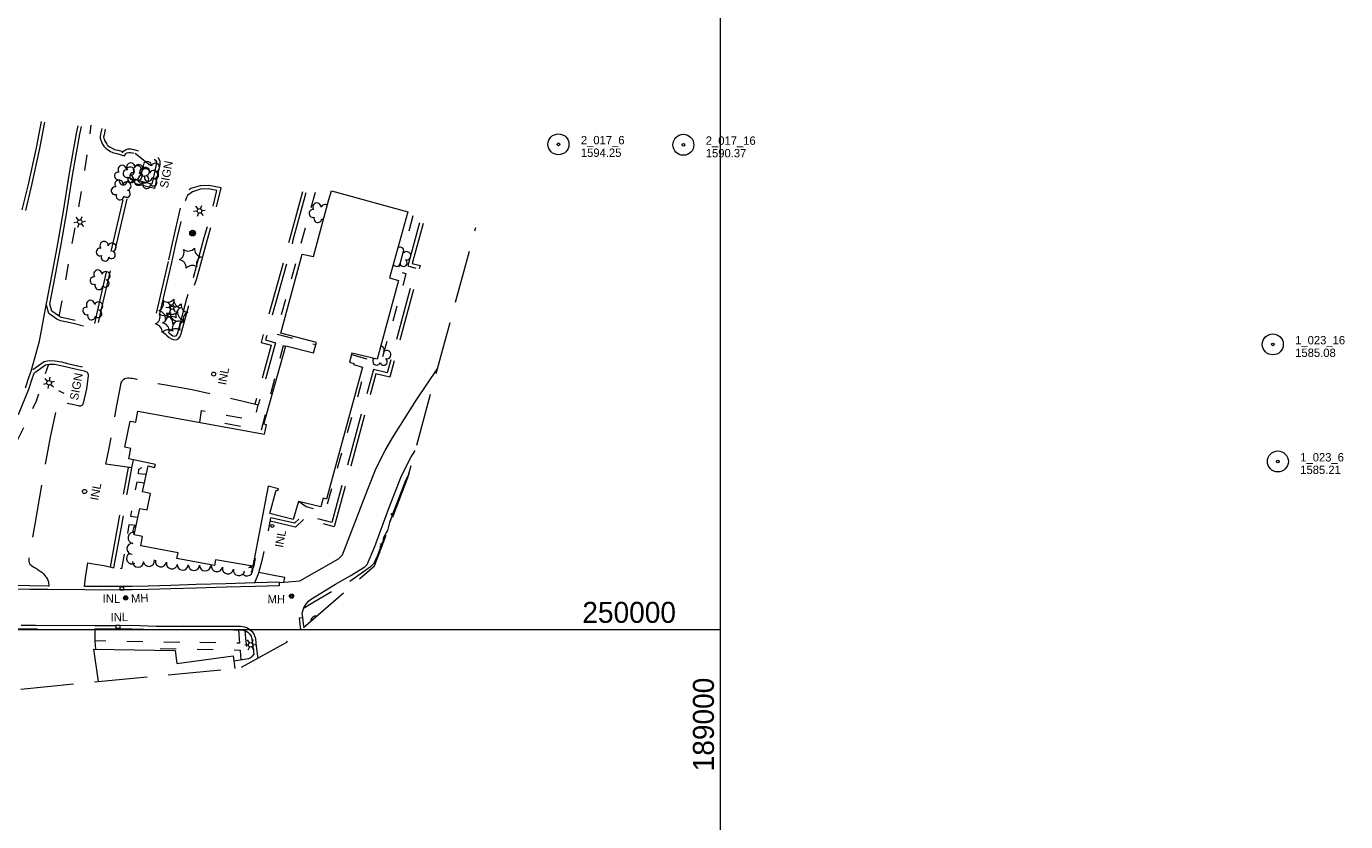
# Model space of a CAD drawing. Header units: feet. Extents: x 186943 to 189447, y 249149 to 251000.
# Tile 9 of 9: x 188504 to 189447, y 249863 to 250431. Entities that reach past the tile are written whole.
import ezdxf
from ezdxf.enums import TextEntityAlignment as Align

# ---------------------------------------------------------------- set-up
doc = ezdxf.new("R2010")
doc.units = ezdxf.units.FT
doc.header["$MEASUREMENT"] = 0
doc.linetypes.add('DGN Style 3', pattern=[52.919246, 37.799462, -15.119785])
doc.linetypes.add('DGN Style 5', pattern=[26.459623, 11.339838, -15.119785])
for name, color, linetype, lineweight in [('E_DRN_Grate', 151, 'Continuous', 0), ('E_DWY', 73, 'DGN Style 3', 0), ('E_LAND_Vegetation', 21, 'Continuous', 0), ('E_MAP_GridLines', 251, 'Continuous', 0), ('E_MAP_Limits', 21, 'DGN Style 3', 0), ('E_MAP_PassPoints', 40, 'Continuous', 0), ('E_MISCPROP', 40, 'Continuous', 0), ('E_MISCPROP_HvyLine', 54, 'Continuous', 13), ('E_MISCPROP_Railing', 40, 'Continuous', 0), ('E_PATH_Sidewalk', 73, 'DGN Style 5', 0), ('E_RDWY', 40, 'Continuous', 13), ('E_RDWY_Gravel', 40, 'DGN Style 3', 13)]:
    doc.layers.add(name, color=color, linetype=linetype, lineweight=lineweight)
doc.styles.add('Style-IGR_FONT_0', font='IGR_FONT_0.shx')
doc.styles.add('Style-IGR_FONT_1', font='IGR_FONT_1.shx')

# ---------------------------------------------------------------- blocks, each defined once
blk = doc.blocks.new('PP')
at = {"layer": 'E_MAP_PassPoints', "color": 40, "linetype": 'Continuous', "lineweight": 0}
for radius in [7.5, 0.96]:
    blk.add_circle((0, 0), radius, dxfattribs=at)
blk = doc.blocks.new('LTP')
at = {"layer": 'E_MISCPROP', "color": 20, "linetype": 'Continuous', "lineweight": 0}
for p, q in [((-1.64, 0.07), (-4.24, 0.14)), ((-0.8, 1.43), (-2, 3.73)), ((0.9, 1.42), (2.27, 3.65)), ((-0.88, -1.42), (-2.24, -3.61)), ((0.76, -1.47), (2, -3.65)), ((1.64, -0.02), (4.16, -0.09))]:
    blk.add_line(p, q, dxfattribs=at)
blk.add_circle((0, 0), 1.64, dxfattribs=at)
blk = doc.blocks.new('INLT')
at = {"layer": 'E_MISCPROP_Railing', "color": 40, "linetype": 'Continuous', "lineweight": 0, "flags": 128}
blk.add_lwpolyline([(3, -2), (3, 0), (0, 0), (0, -2), (3, -2)], dxfattribs=at)
blk = doc.blocks.new('INL')
at = {"layer": 'E_MISCPROP_Railing', "color": 40, "linetype": 'Continuous', "lineweight": 0, "style": 'Style-IGR_FONT_0'}
blk.add_text('INL', height=6, rotation=359.99989, dxfattribs=at).set_placement((-5.74, -3.01))
blk = doc.blocks.new('INL_1')
at = {"layer": 'E_MISCPROP_Railing', "color": 40, "linetype": 'Continuous', "lineweight": 0, "style": 'Style-IGR_FONT_0'}
blk.add_text('INL', height=6, rotation=359.99989, dxfattribs=at).set_placement((-5.74, -3.01))
blk = doc.blocks.new('MHO')
at = {"layer": 'E_DRN_Grate', "color": 20, "linetype": 'Continuous', "lineweight": 0}
for centre, radius in [((0.06, 0.01), 1.5), ((0.07, 0.01), 1.22), ((0.06, 0), 0.968), ((0.03, -0.01), 0.605)]:
    blk.add_circle(centre, radius, dxfattribs=at)
blk = doc.blocks.new('MHT')
at = {"layer": 'E_DRN_Grate', "color": 20, "linetype": 'Continuous', "lineweight": 0, "style": 'Style-IGR_FONT_0'}
blk.add_text('MH', height=6, rotation=359.99962, dxfattribs=at).set_placement((-0.08, -3.13), align=Align.CENTER)
blk = doc.blocks.new('MHO_1')
at = {"layer": 'E_DRN_Grate', "color": 20, "linetype": 'Continuous', "lineweight": 0}
for centre, radius in [((0.06, 0.01), 1.5), ((0.07, 0.01), 1.22), ((0.06, 0), 0.968), ((0.03, -0.01), 0.605)]:
    blk.add_circle(centre, radius, dxfattribs=at)
blk = doc.blocks.new('MHT_1')
at = {"layer": 'E_DRN_Grate', "color": 20, "linetype": 'Continuous', "lineweight": 0, "style": 'Style-IGR_FONT_0'}
blk.add_text('MH', height=6, rotation=0.00008, dxfattribs=at).set_placement((-0.08, -3.13), align=Align.CENTER)
blk = doc.blocks.new('LTP_6')
at = {"layer": 'E_MISCPROP', "color": 20, "linetype": 'Continuous', "lineweight": 0}
for p, q in [((-1.63, 0.07), (-4.24, 0.14)), ((-0.8, 1.43), (-2, 3.73)), ((0.9, 1.42), (2.27, 3.65)), ((-0.88, -1.42), (-2.24, -3.61)), ((0.76, -1.47), (2, -3.65)), ((1.64, -0.02), (4.16, -0.09))]:
    blk.add_line(p, q, dxfattribs=at)
blk.add_circle((0, 0), 1.64, dxfattribs=at)
blk = doc.blocks.new('POLE_5')
at = {"layer": 'E_MISCPROP', "color": 20, "linetype": 'Continuous', "lineweight": 0}
for centre, radius in [((-0.01, 0.02), 2.02), ((-0.01, 0.03), 1.52), ((0, -0.01), 1.01), ((0, 0), 0.502)]:
    blk.add_circle(centre, radius, dxfattribs=at)
blk = doc.blocks.new('INL_21')
at = {"layer": 'E_MISCPROP_Railing', "color": 40, "linetype": 'Continuous', "lineweight": 0, "style": 'Style-IGR_FONT_0'}
blk.add_text('INL', height=6, rotation=359.99992, dxfattribs=at).set_placement((-5.74, -3.01))
blk = doc.blocks.new('TREE_6')
at = {"layer": 'E_LAND_Vegetation', "color": 93, "linetype": 'Continuous', "lineweight": 0}
for centre, radius, start, end in [((-4.47, 0.2), 2.78, 78.07148, 279.08252), ((-1.47, 4.28), 2.78, 1.39447, 209.16746), ((3.57, 2.42), 2.97, 278.42357, 139.65746), ((-2.01, -4.2), 2.61, 140.77962, 358.71223), ((3.46, -3.43), 2.97, 196.07439, 79.04766)]:
    blk.add_arc(centre, radius, start, end, dxfattribs=at)
blk = doc.blocks.new('SIGN_5')
at = {"layer": 'E_MISCPROP', "color": 20, "linetype": 'Continuous', "lineweight": 0, "style": 'Style-IGR_FONT_0'}
blk.add_text('SIGN', height=6, rotation=359.99992, dxfattribs=at).set_placement((-9.6, -0.01), align=Align.MIDDLE_LEFT)
blk = doc.blocks.new('PINEL_3')
at = {"layer": 'E_LAND_Vegetation', "color": 93, "linetype": 'Continuous', "lineweight": 0}
for centre, start, end in [((-8.14, 7.32), 275.21123, 0.97615), ((-10.4, -3.39), 335.21123, 60.97615), ((2.26, 10.71), 215.21123, 300.97615), ((10.41, 3.41), 155.21124, 240.97615), ((-2.25, -10.7), 35.21124, 120.97615), ((8.15, -7.3), 95.21125, 180.97616)]:
    blk.add_arc(centre, 5.72, start, end, dxfattribs=at)
blk = doc.blocks.new('LTP_7')
at = {"layer": 'E_MISCPROP', "color": 20, "linetype": 'Continuous', "lineweight": 0}
for p, q in [((-1.64, 0.07), (-4.24, 0.14)), ((-0.8, 1.43), (-2, 3.73)), ((0.9, 1.42), (2.27, 3.65)), ((-0.88, -1.42), (-2.24, -3.61)), ((0.76, -1.47), (2, -3.65)), ((1.64, -0.02), (4.16, -0.09))]:
    blk.add_line(p, q, dxfattribs=at)
blk.add_circle((0, 0), 1.64, dxfattribs=at)

msp = doc.modelspace()

# ---------------------------------------------------------------- linework, layer by layer
at = {"layer": 'E_DWY', "color": 51, "linetype": 'DGN Style 3', "lineweight": 0, "flags": 128}
for points in [[(188560.04, 250357.82), (188559.22, 250353.64), (188558.9, 250352.12), (188558.92, 250351.74), (188559.19, 250350.83), (188559.63, 250349.71), (188560.39, 250348.34), (188561.15, 250347.12), (188561.56, 250346.53), (188561.99, 250346.15), (188563.12, 250345.27), (188564.11, 250344.6), (188564.98, 250344.15), (188566.03, 250343.64), (188566.72, 250343.34), (188567.96, 250342.99), (188568.97, 250342.77), (188572.63, 250341.77), (188572.19, 250340.89), (188573.19, 250342.14), (188574.55, 250343.05), (188576.56, 250343.74), (188578.42, 250343.65), (188580.03, 250343.31), (188581.53, 250342.97), (188594.81, 250339.28), (188596.37, 250338.62), (188597.96, 250337.36), (188599.13, 250335.13), (188599.15, 250332.79), (188598.8, 250330.96), (188597.26, 250324.16), (188596.68, 250321.9), (188595.23, 250315.28), (188578.05, 250319.82), (188573.51, 250299.58), (188565.91, 250266.66), (188557.2, 250229.09), (188553.91, 250214.41), (188537.05, 250218.77), (188531.61, 250220.04), (188528.11, 250220.81), (188525.44, 250222.02), (188519.8, 250226.05), (188518.05, 250231.85)], [(188557.58, 250358.3), (188556.77, 250354.14), (188556.38, 250352.31), (188556.44, 250351.31), (188556.82, 250350.01), (188557.36, 250348.64), (188558.23, 250347.07), (188559.07, 250345.74), (188559.69, 250344.86), (188560.39, 250344.23), (188561.66, 250343.24), (188562.83, 250342.45), (188563.85, 250341.92), (188564.99, 250341.36), (188565.89, 250340.98), (188567.35, 250340.56), (188568.38, 250340.35), (188573.96, 250338.81), (188574.31, 250339.54), (188574.9, 250340.28), (188575.67, 250340.79), (188576.91, 250341.22), (188578.09, 250341.16), (188579.5, 250340.86), (188580.92, 250340.54), (188593.98, 250336.91), (188595.08, 250336.45), (188595.99, 250335.73), (188596.64, 250334.5), (188596.65, 250333.01), (188596.35, 250331.48), (188594.83, 250324.75), (188594.25, 250322.48), (188593.35, 250318.37), (188576.19, 250322.9), (188571.07, 250300.14), (188563.47, 250267.22), (188554.76, 250229.65), (188552.03, 250217.48), (188537.65, 250221.2), (188532.16, 250222.48), (188528.9, 250223.2), (188526.69, 250224.2), (188521.95, 250227.59), (188520.44, 250232.57)], [(188625.49, 250251.12), (188633.33, 250279.75), (188638.85, 250299.36), (188642.96, 250315.78), (188634.18, 250317.56), (188627.87, 250317.32), (188621.19, 250315.26), (188617.03, 250311.89), (188615.63, 250309.4), (188614.93, 250307.49), (188612.73, 250297.26), (188607.91, 250276.36), (188605.01, 250263.07)], [(188623.08, 250251.78), (188630.92, 250280.42), (188636.43, 250300), (188639.9, 250313.85), (188633.98, 250315.05), (188628.29, 250314.84), (188622.39, 250313.02), (188618.98, 250310.25), (188617.91, 250308.35), (188617.34, 250306.8), (188615.17, 250296.71), (188610.35, 250275.81), (188607.45, 250262.53)], [(188701.1, 250312.94), (188691.89, 250279), (188675.13, 250218.32), (188671.57, 250205.31), (188678.82, 250203.33), (188667.1, 250161.25)], [(188703.51, 250312.29), (188694.3, 250278.33), (188677.54, 250217.66), (188674.64, 250207.06), (188681.91, 250205.08), (188669.5, 250160.58)], [(188787.26, 250290.25), (188779.57, 250261.78), (188785.21, 250260.2), (188763.44, 250180.54), (188753.6, 250182.93), (188723.74, 250073.39), (188702.29, 250079.21), (188696.09, 250073.25), (188677.92, 250077.35)], [(188784.85, 250290.9), (188776.51, 250260.04), (188782.14, 250258.46), (188761.67, 250183.54), (188751.82, 250185.94), (188721.99, 250076.46), (188701.58, 250081.99), (188695.33, 250075.99), (188678.47, 250079.78)], [(188605.02, 250263.1), (188596.34, 250225.64), (188596.04, 250222.91), (188596.47, 250221.35), (188596.71, 250220.4), (188597.14, 250219.15), (188597.98, 250217.51), (188598.7, 250216.31), (188599.55, 250215.08), (188600.44, 250213.83), (188601.68, 250212.48), (188603.1, 250211.15), (188604.29, 250210.07), (188605.89, 250208.75), (188607.4, 250207.81), (188609.42, 250207.2), (188611.22, 250207.5), (188612.77, 250208.33), (188613.57, 250209.41), (188613.95, 250210.4), (188614.08, 250210.65), (188620.92, 250235.95), (188625.47, 250251.06)], [(188607.45, 250262.53), (188598.81, 250225.22), (188598.58, 250223.12), (188598.89, 250221.98), (188599.11, 250221.11), (188599.45, 250220.12), (188600.16, 250218.73), (188600.8, 250217.67), (188601.6, 250216.52), (188602.39, 250215.41), (188603.46, 250214.24), (188604.79, 250212.99), (188605.93, 250211.96), (188607.35, 250210.79), (188608.45, 250210.11), (188609.58, 250209.76), (188610.4, 250209.9), (188611.1, 250210.27), (188611.36, 250210.63), (188611.67, 250211.42), (188611.73, 250211.55), (188618.51, 250236.63), (188623.08, 250251.78)], [(188545, 250184.98), (188547.25, 250184.03), (188547.48, 250183.46), (188547.64, 250182.96), (188547.75, 250182.4), (188547.83, 250181.85), (188547.85, 250181.41), (188546.56, 250172.16), (188544.38, 250161.96), (188544.09, 250161.28), (188543.77, 250160.77), (188543.34, 250160.17), (188542.96, 250159.87), (188542.34, 250159.73), (188541.79, 250159.72), (188540.88, 250159.95), (188536.34, 250160.83), (188526.22, 250163.35), (188520.7, 250137.58), (188515.34, 250107.9), (188509.62, 250075.22), (188506.62, 250058.59), (188505.45, 250050.61), (188505.37, 250049.79), (188505.4, 250048.58), (188505.63, 250047.61), (188506.23, 250046.7), (188507.32, 250045.73), (188508.27, 250045.15), (188509.49, 250044.45), (188510.82, 250043.6), (188512.21, 250042.66), (188513.52, 250041.83), (188514.67, 250040.89), (188515.6, 250040.03), (188516.86, 250038.59), (188517.4, 250037.92), (188518.01, 250037.07), (188518.44, 250036.4), (188519.42, 250034.19), (188519.77, 250031.02)], [(188508.24, 250185.97), (188516.45, 250191.58), (188520.1, 250192.38), (188524.02, 250192.15), (188528.83, 250191.3), (188534.06, 250190.05), (188539.22, 250188.86), (188545.57, 250187.31), (188544.98, 250184.88)], [(188509.64, 250183.9), (188517.46, 250189.24), (188520.3, 250189.86), (188523.73, 250189.66), (188528.32, 250188.85), (188533.49, 250187.62), (188538.64, 250186.43), (188544.98, 250184.88)], [(188578.97, 250115.53), (188560.52, 250118.34), (188560.52, 250118.34), (188562.9, 250129.79), (188568.35, 250160.27), (188570.45, 250171.13), (188571.5, 250176.37), (188571.83, 250177.04), (188572.5, 250177.97), (188573.11, 250178.73), (188574.15, 250179.38), (188575.15, 250179.74), (188576.11, 250179.88), (188577.02, 250179.92), (188578.19, 250179.77), (188579.22, 250179.64), (188580.7, 250179.38), (188582.48, 250179.03), (188583.75, 250178.74), (188584.57, 250178.6), (188603.44, 250174.87), (188622.25, 250171.51), (188638.16, 250168.13), (188651.6, 250164.88), (188657.66, 250163.56), (188669.41, 250160.6)], [(188563.87, 250044.62), (188568.92, 250072.51), (188573.35, 250097.8), (188576.61, 250115.95)], [(188566.33, 250044.18), (188571.38, 250072.07), (188575.81, 250097.36), (188579.07, 250115.51)], [(188687.72, 250033.86), (188688.39, 250037.17), (188681.84, 250038.47), (188669.88, 250040.67), (188672.58, 250050.35), (188674.51, 250059.11), (188678.47, 250079.78)], [(188545.3, 250030.81), (188545.89, 250036.98), (188547.58, 250047.63), (188552.85, 250046.73), (188559.28, 250045.65), (188566.23, 250044.2)], [(188481.34, 249999.02), (188481.1, 250000.99), (188492.71, 250000.22), (188511.52, 250000.1), (188511.5, 250000.52)], [(188552.61, 250000.44), (188552.58, 249991.62), (188553.19, 249985.84)], [(188666.22, 249982.33), (188665.21, 249980.87), (188664.81, 249980.39), (188663.61, 249979.49), (188662.53, 249979.03), (188651.96, 249977.39)]]:
    msp.add_lwpolyline(points, dxfattribs=at)
at = {"layer": 'E_LAND_Vegetation', "color": 93, "linetype": 'Continuous', "lineweight": 0}
for centre, radius, start, end in [((188708.61, 250297.49), 2.78, 80.75436, 288.52735), ((188711.37, 250302.1), 2.97, 357.78346, 219.01735), ((188717.1, 250300.91), 2.97, 52.39976, 158.40755), ((188712.06, 250293.79), 2.78, 157.43137, 358.44241), ((188716.84, 250295.4), 2.61, 220.13951, 253.47135), ((188717.1, 250300.91), 2.97, 275.43428, 277.23439), ((188716.84, 250295.4), 2.61, 76.16281, 78.07212), ((188770.7, 250270.46), 2.97, 336.20528, 116.94344), ((188775.59, 250267.25), 2.97, 253.8561, 136.82937), ((188768.29, 250262.47), 2.78, 213.94282, 336.86423), ((188773.32, 250262.21), 2.61, 198.56133, 56.49394), ((188756.51, 250199.82), 2.97, 336.20528, 81.0282), ((188761.4, 250196.6), 2.97, 253.8561, 136.82937), ((188752.25, 250196.54), 2.78, 246.63501, 266.23392), ((188754.1, 250191.83), 2.78, 135.99926, 336.86423), ((188759.14, 250191.57), 2.61, 198.56133, 56.49394), ((188583.93, 250070.94), 4.02, 116.02754, 219.82313), ((188580.39, 250065.56), 4.02, 80.74451, 260.72918), ((188579.32, 250050.91), 4.02, 119.36464, 299.34932), ((188579.64, 250057.79), 4.02, 86.8865, 266.87118), ((188583.56, 250048.54), 4.02, 179.52423, 359.5089), ((188591.24, 250049.12), 4.02, 188.27849, 8.26317), ((188599.86, 250048.82), 4.02, 169.71875, 349.70343), ((188607.79, 250047.34), 4.02, 169.00718, 348.99186), ((188615.44, 250046.49), 4.02, 177.92292, 357.9076), ((188623.49, 250046.19), 4.02, 177.82299, 357.80767), ((188631.53, 250045.87), 4.02, 177.74104, 357.72572), ((188639.86, 250045.32), 4.02, 169.25527, 349.23995), ((188647.77, 250043.81), 4.02, 169.25527, 349.23995), ((188661.48, 250042.32), 4.02, 230.43827, 50.42294), ((188662.52, 250048.38), 4.02, 273.80072, 311.14639), ((188662.52, 250048.38), 4.02, 320.6522, 17.54082), ((188655.66, 250042.49), 4.02, 170.60468, 350.58936), ((188710.83, 250005.73), 3.9, 83.03462, 178.81291)]:
    msp.add_arc(centre, radius, start, end, dxfattribs=at)
at = {"layer": 'E_MAP_GridLines', "color": 161, "linetype": 'Continuous', "lineweight": 0}
for p, q in [((189000, 249500), (189000, 251000)), ((187500, 250000), (189000, 250000))]:
    msp.add_line(p, q, dxfattribs=at)
at = {"layer": 'E_MAP_Limits', "color": 73, "linetype": 'DGN Style 3', "lineweight": 0, "flags": 128}
msp.add_lwpolyline([(187709.55, 249881.11), (188656.96, 249972.63), (188689.84, 249990.99), (188752.62, 250045.41), (188776.44, 250108.65), (188825.04, 250287.41)], dxfattribs=at)
at = {"layer": 'E_MISCPROP', "color": 20, "linetype": 'Continuous', "lineweight": 0}
for p, q in [((188592.33, 250331.48), (188581.58, 250340.35)), ((188530.62, 250168.84), (188526.78, 250170.56))]:
    msp.add_line(p, q, dxfattribs=at)
for centre, radius, start, end in [((188757.79, 250055.68), 2.02, 106.69024, 212.02838), ((188757.78, 250055.69), 1.52, 122.21231, 196.50631)]:
    msp.add_arc(centre, radius, start, end, dxfattribs=at)
at = {"layer": 'E_MISCPROP_HvyLine', "color": 241, "linetype": 'Continuous', "lineweight": 13, "flags": 128}
msp.add_lwpolyline([(188776.41, 250298.63), (188763.34, 250251.37), (188769.74, 250249.61), (188754.38, 250193.21), (188736.47, 250197.53), (188734.65, 250191.14), (188737.79, 250190.33), (188737.63, 250189.42), (188744.08, 250187.56), (188718.3, 250093.31), (188715.89, 250093.91), (188714.33, 250087.6), (188698.36, 250091.64), (188694.42, 250078.69), (188677.84, 250083.03), (188682.33, 250099.57), (188683.54, 250099.31), (188683.9, 250100.61), (188676.54, 250102.43), (188665.53, 250045.28), (188638.97, 250049.84), (188638.27, 250045.87), (188611.35, 250050.67), (188612.11, 250054.93), (188585.48, 250059.82), (188586.66, 250066.39), (188580.68, 250067.6), (188584.72, 250086.5), (188590.04, 250085.63), (188592.55, 250097.23), (188586.73, 250098.36), (188590.66, 250116.98), (188595.29, 250115.86), (188595.9, 250118.1), (188576.87, 250122.08), (188578.41, 250129.39), (188574.02, 250130.36), (188577.85, 250149.01), (188581.88, 250148.19), (188583.36, 250156.02), (188673.87, 250139.59), (188675.34, 250146.29), (188673.46, 250146.73), (188689.11, 250202.88), (188709.04, 250197.83), (188711.12, 250205.29), (188685.54, 250211.92), (188700.9, 250268.39), (188708.98, 250266.67), (188720.04, 250307.44), (188721.78, 250313.67)], close=True, dxfattribs=at)
msp.add_lwpolyline([(188555.23, 249962.8), (188552.02, 249985.86), (188610.17, 249984.97), (188611.21, 249975.74), (188651.46, 249981.17), (188652.65, 249972.21)], dxfattribs=at)
at = {"layer": 'E_MISCPROP_Railing', "color": 40, "linetype": 'Continuous', "lineweight": 0}
for p, q in [((188766.06, 250081.11), (188764.35, 250082.4)), ((188765.02, 250083.14), (188765.75, 250080.27)), ((188758.17, 250060.16), (188756.13, 250059.04)), ((188756.62, 250061.45), (188757.82, 250059.22))]:
    msp.add_line(p, q, dxfattribs=at)
at = {"layer": 'E_MISCPROP_Railing', "color": 40, "linetype": 'Continuous', "lineweight": 0, "flags": 128}
for points in [[(188764.28, 250078.48), (188763.26, 250076.46), (188761.8, 250070.82), (188761.19, 250069.69)], [(188761.19, 250069.69), (188759.08, 250065.76), (188758.24, 250062.07)]]:
    msp.add_lwpolyline(points, dxfattribs=at)
at = {"layer": 'E_MISCPROP_Railing', "color": 40, "linetype": 'Continuous', "lineweight": 0}
msp.add_circle((188679.53, 250074.11), 1.08, dxfattribs=at)
for centre, major_axis, ratio in [((188637.53, 250182.66), (-1.36, 0.45), 0.999902), ((188545.33, 250098.73), (-1.43, 0.47), 0.999911)]:
    msp.add_ellipse(centre, major_axis=major_axis, ratio=ratio, dxfattribs=at)
at = {"layer": 'E_PATH_Sidewalk', "color": 51, "linetype": 'DGN Style 5', "lineweight": 0, "flags": 128}
for points in [[(188527.14, 250224), (188531.07, 250245.27), (188535.75, 250271.46), (188539.5, 250293.19), (188544.17, 250319.47), (188547.64, 250342.76), (188550.13, 250360.62)], [(188710.05, 250312.54), (188704.93, 250293.84), (188682.13, 250211.37), (188710.72, 250203.83)], [(188780.04, 250295.86), (188769.25, 250255.94)], [(188736.22, 250196.66), (188757.43, 250190.86), (188775.29, 250254.28), (188769.25, 250255.94)], [(188688.97, 250202.38), (188687.2, 250202.96), (188671.46, 250142.51), (188634.07, 250149.41), (188633.57, 250146.91)], [(188448.3, 250072.02), (188454.2, 250077.41), (188459.76, 250082.66), (188465.35, 250089.01), (188470.52, 250095.1), (188477.31, 250103.73), (188484.23, 250113.94), (188490.59, 250123.72), (188495.87, 250132.48), (188503.55, 250147.55), (188510.86, 250163.42), (188515.75, 250178.43), (188519.65, 250189.72)], [(188698.63, 250091.57), (188703.75, 250087.93), (188717.31, 250084.11), (188718.25, 250087.18), (188746.09, 250186.01), (188743.82, 250186.6)], [(188627.78, 250147.96), (188628.93, 250156.51), (188666.75, 250149.65), (188669.5, 250160.58)], [(188579.07, 250115.51), (188580.2, 250121.39)], [(188589.34, 250110.73), (188583.74, 250111.37), (188584.14, 250114.59), (188591.12, 250119.1)], [(188588.07, 250104.68), (188582.56, 250105.47), (188578.08, 250081.09), (188583.39, 250080.28)], [(188582.13, 250074.39), (188577.01, 250074.86), (188571.75, 250043.41), (188566.33, 250044.18)], [(188666.62, 250050.96), (188667.35, 250050.87), (188666.07, 250044.48), (188663.95, 250040.17), (188661, 250033.13)], [(188669.88, 250040.67), (188666.83, 250033.31)], [(188655.27, 249999.79), (188655.97, 249990.25), (188655.97, 249990.25), (188644.5, 249990.44), (188624.29, 249990.7), (188613.4, 249990.81)], [(188659.85, 249999.19), (188660.56, 249991.07), (188662.65, 249979.08)], [(188613.4, 249990.81), (188552.58, 249991.78)], [(188657.35, 249978.22), (188656.76, 249985.08), (188645.86, 249985.24), (188587.22, 249986.48), (188587.33, 249985.32)]]:
    msp.add_lwpolyline(points, dxfattribs=at)
at = {"layer": 'E_RDWY', "color": 21, "linetype": 'Continuous', "lineweight": 13, "flags": 128}
for points in [[(188514.3, 250363.39), (188510.72, 250344.47), (188504.65, 250317.34), (188500.54, 250300.14)], [(188516.76, 250362.92), (188513.17, 250343.96), (188507.09, 250316.78), (188502.98, 250299.57)], [(188517.99, 250233.04), (188522.02, 250254.1), (188526.12, 250275.82), (188530.18, 250299.12), (188534.32, 250324.99), (188536.82, 250339.89), (188539.54, 250354.69), (188540.76, 250360.14)], [(188520.44, 250232.57), (188524.47, 250253.63), (188528.58, 250275.37), (188532.65, 250298.71), (188536.78, 250324.58), (188539.28, 250339.46), (188541.99, 250354.19), (188543.2, 250359.59)], [(188503.16, 250172.8), (188505.79, 250180.83), (188507.2, 250184.7), (188513.06, 250206.2), (188517.99, 250233.04)], [(188684.38, 250033.72), (188688.03, 250033.88), (188699.25, 250034.68), (188726.94, 250050.62), (188729.62, 250053.38), (188747.91, 250100.41), (188753.75, 250115.44), (188760.16, 250128.08), (188765.45, 250136.98), (188782.52, 250164.3), (188797.74, 250186.98)], [(188497.96, 250153.79), (188505.5, 250171.93), (188508.16, 250180.01), (188509.5, 250183.7), (188509.64, 250183.9)], [(188701.24, 250008.52), (188700.94, 250011.61), (188702.03, 250015.41), (188703.54, 250017.99), (188705.39, 250020.31), (188706.89, 250021.52), (188724.61, 250032.31), (188735.16, 250038.44), (188745.62, 250044.82), (188747.31, 250046.57), (188752.89, 250059.34), (188762.65, 250086.04), (188771.88, 250109.8), (188778.58, 250122.95), (188781.69, 250127.96)], [(188684.37, 250033.82), (188684.45, 250031.32), (188667.24, 250030.82), (188646.45, 250030.18), (188625.06, 250029.58), (188607.07, 250029.04), (188590.92, 250028.6), (188579.44, 250028.27), (188570.82, 250028.33), (188556.65, 250028.22), (188545.6, 250028.31), (188519.02, 250028.53), (188506.11, 250028.66), (188495.64, 250028.9)], [(188519.77, 250031.02), (188519.05, 250031.03), (188506.15, 250031.16), (188495.74, 250031.4)], [(188684.37, 250033.82), (188667.16, 250033.32), (188646.37, 250032.68), (188624.99, 250032.08), (188607, 250031.54), (188590.85, 250031.1), (188579.41, 250030.77), (188570.82, 250030.83), (188556.65, 250030.72), (188545.62, 250030.81), (188545.3, 250030.81)], [(188700.01, 249999.81), (188699.39, 250003.72), (188698.86, 250008.24), (188701.34, 250008.53)], [(188702.24, 250001.74), (188701.87, 250004.06), (188701.34, 250008.53)], [(188472.71, 250003.75), (188473.8, 250003.35), (188479.12, 250001.94), (188483.56, 250001.25), (188491.49, 250000.73), (188499.95, 250000.56), (188510.31, 250000.52), (188511.5, 250000.52)], [(188499.97, 250003.06), (188510.31, 250003.02), (188552.69, 250002.94), (188558.85, 250002.97), (188563.82, 250002.92), (188568.04, 250002.86), (188579.15, 250003.03), (188596.58, 250002.47), (188611.1, 250002.36), (188626.69, 250002.4), (188641.21, 250002.38), (188652.13, 250002.31), (188656.84, 250002.28), (188659.52, 250001.9), (188661.89, 250001.17), (188663.5, 250000.04), (188665.1, 249998.58), (188666.63, 249996.22), (188667.42, 249993.54), (188667.83, 249990.16), (188668.71, 249982.5), (188669.18, 249979.45)], [(188552.61, 250000.44), (188552.69, 250000.44), (188558.84, 250000.47), (188563.79, 250000.42), (188568.04, 250000.36), (188579.13, 250000.53), (188596.53, 249999.97), (188611.09, 249999.86), (188626.69, 249999.9), (188641.2, 249999.88), (188652.11, 249999.81), (188656.66, 249999.78), (188658.98, 249999.46), (188660.77, 249998.9), (188661.93, 249998.09), (188663.18, 249996.95), (188664.33, 249995.17), (188664.96, 249993.03), (188665.34, 249989.86), (188666.22, 249982.33)]]:
    msp.add_lwpolyline(points, dxfattribs=at)
at = {"layer": 'E_RDWY_Gravel', "color": 21, "linetype": 'DGN Style 3', "lineweight": 13, "flags": 128}
msp.add_lwpolyline([(188777.25, 250111.64), (188774.7, 250106.43), (188769.35, 250092.33), (188766.68, 250085.67), (188763.01, 250075.73), (188757.28, 250060.03), (188754.63, 250052.83), (188753.65, 250050.49), (188752.97, 250049.18), (188751.81, 250047.03), (188750.69, 250045.66), (188749.75, 250044.8), (188744.72, 250041.24), (188733.71, 250033.39), (188725.29, 250028.89), (188708.5, 250019.13), (188701.91, 250014.99)], dxfattribs=at)

# ---------------------------------------------------------------- block references
at = {"layer": 'E_DRN_Grate', "color": 20, "linetype": 'Continuous', "lineweight": 0}
for name, p, xscale, yscale, zscale, rotation in [('MHT_1', (188584.79, 250022.54), 1.000002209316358, 1.000002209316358, 1.000002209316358, 2.939069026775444), ('MHT', (188682.47, 250021.86), 0.9999946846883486, 0.9999946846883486, 0.9999946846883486, 359.372993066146), ('MHO', (188693.21, 250023.83), 0.9999987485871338, 0.9999987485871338, 0.9999987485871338, 34.37271898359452), ('MHO_1', (188574.62, 250022.59), 1.000002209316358, 1.000002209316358, 1.000002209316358, 2.939069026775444)]:
    msp.add_blockref(name, p, dxfattribs=dict(at, xscale=xscale, yscale=yscale, zscale=zscale, rotation=rotation))
at = {"layer": 'E_LAND_Vegetation', "color": 93, "linetype": 'Continuous', "lineweight": 0, "xscale": 1.000001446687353, "yscale": 1.000001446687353, "zscale": 1.000001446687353, "rotation": 79.35989042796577}
for name, p in [('TREE_6', (188573.93, 250325.03)), ('TREE_6', (188580.03, 250326.73)), ('TREE_6', (188584.82, 250324.76)), ('TREE_6', (188590.68, 250322.54)), ('TREE_6', (188591.89, 250327.72)), ('TREE_6', (188571.6, 250314.41)), ('TREE_6', (188560.92, 250270.63)), ('PINEL_3', (188620.87, 250265.52)), ('TREE_6', (188556.52, 250250.19)), ('TREE_6', (188551.29, 250228.52)), ('PINEL_3', (188606.16, 250228.97)), ('PINEL_3', (188611.29, 250225.64)), ('PINEL_3', (188603.66, 250219.47)), ('PINEL_3', (188608.82, 250220.19))]:
    msp.add_blockref(name, p, dxfattribs=at)
at = {"layer": 'E_MAP_PassPoints', "color": 40, "linetype": 'Continuous', "lineweight": 0}
for p in [(188884.12, 250346.95), (188973.41, 250346.61), (189394.81, 250203.89), (189398.43, 250120.17)]:
    msp.add_blockref('PP', p, dxfattribs=at)
at = {"layer": 'E_MISCPROP', "color": 20, "linetype": 'Continuous', "lineweight": 0}
for name, p, xscale, yscale, zscale, rotation in [('SIGN_5', (188603.65, 250325.22), 1.000001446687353, 1.000001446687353, 1.000001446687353, 79.35989042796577), ('LTP_6', (188627.5, 250299.35), 1.00000021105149, 1.00000021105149, 1.00000021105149, 8.71080588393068), ('LTP_6', (188541.94, 250291.41), 1.00000021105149, 1.00000021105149, 1.00000021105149, 8.71080588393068), ('POLE_5', (188622.53, 250283.44), 1.00000021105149, 1.00000021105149, 1.00000021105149, 8.71080588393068), ('LTP_6', (188607.65, 250230.55), 1.00000021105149, 1.00000021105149, 1.00000021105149, 8.71080588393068), ('LTP_7', (188519.94, 250176.39), 1.000001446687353, 1.000001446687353, 1.000001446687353, 79.35989042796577), ('SIGN_5', (188539.34, 250173.54), 1.000001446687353, 1.000001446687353, 1.000001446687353, 79.35989042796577), ('LTP', (188664.06, 249989), 0.999999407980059, 0.999999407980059, 0.999999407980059, 4.093600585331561)]:
    msp.add_blockref(name, p, dxfattribs=dict(at, xscale=xscale, yscale=yscale, zscale=zscale, rotation=rotation))
at = {"layer": 'E_MISCPROP_Railing', "color": 40, "linetype": 'Continuous', "lineweight": 0}
for name, p, xscale, yscale, zscale, rotation in [('INL_21', (188644.48, 250180.73), 1.000001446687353, 1.000001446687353, 1.000001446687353, 79.35989042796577), ('INL_21', (188553.15, 250098.14), 1.000001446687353, 1.000001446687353, 1.000001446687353, 79.35989042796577), ('INL_21', (188685.22, 250064.43), 1.000001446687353, 1.000001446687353, 1.000001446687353, 79.35989042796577), ('INL_1', (188564.01, 250022.09), 0.9999989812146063, 0.9999989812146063, 0.9999989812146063, 359.6176656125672), ('INLT', (188573.45, 250028.31), 0.9999989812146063, 0.9999989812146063, 0.9999989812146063, 179.6176656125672), ('INL', (188569.6, 250008.94), 0.9999998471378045, 0.9999998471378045, 0.9999998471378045, 0.5520275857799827), ('INLT', (188567.63, 250002.87), 0.9999998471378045, 0.9999998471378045, 0.9999998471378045, 0.5520275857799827)]:
    msp.add_blockref(name, p, dxfattribs=dict(at, xscale=xscale, yscale=yscale, zscale=zscale, rotation=rotation))

# ---------------------------------------------------------------- texts
at = {"layer": 'E_MAP_GridLines', "color": 161, "linetype": 'Continuous', "lineweight": 0, "style": 'Style-IGR_FONT_1'}
msp.add_text('250000', height=15, dxfattribs=at).set_placement((188968.11, 250004.75), align=Align.RIGHT)
msp.add_text('189000', height=15, rotation=90, dxfattribs=at).set_placement((188995.25, 249965.51), align=Align.RIGHT)
at = {"layer": 'E_MAP_PassPoints', "color": 40, "linetype": 'Continuous', "lineweight": 0, "style": 'Style-IGR_FONT_0'}
for s, p in [('2_017_6', (188900.12, 250346.95)), ('2_017_16', (188989.41, 250346.61)), ('1594.25', (188900.12, 250337.95)), ('1590.37', (188989.41, 250337.61)), ('1_023_16', (189410.81, 250203.89)), ('1585.08', (189410.81, 250194.89)), ('1_023_6', (189414.43, 250120.17)), ('1585.21', (189414.43, 250111.17))]:
    msp.add_text(s, height=6, dxfattribs=at).set_placement(p)

doc.saveas('drawing.dxf')
